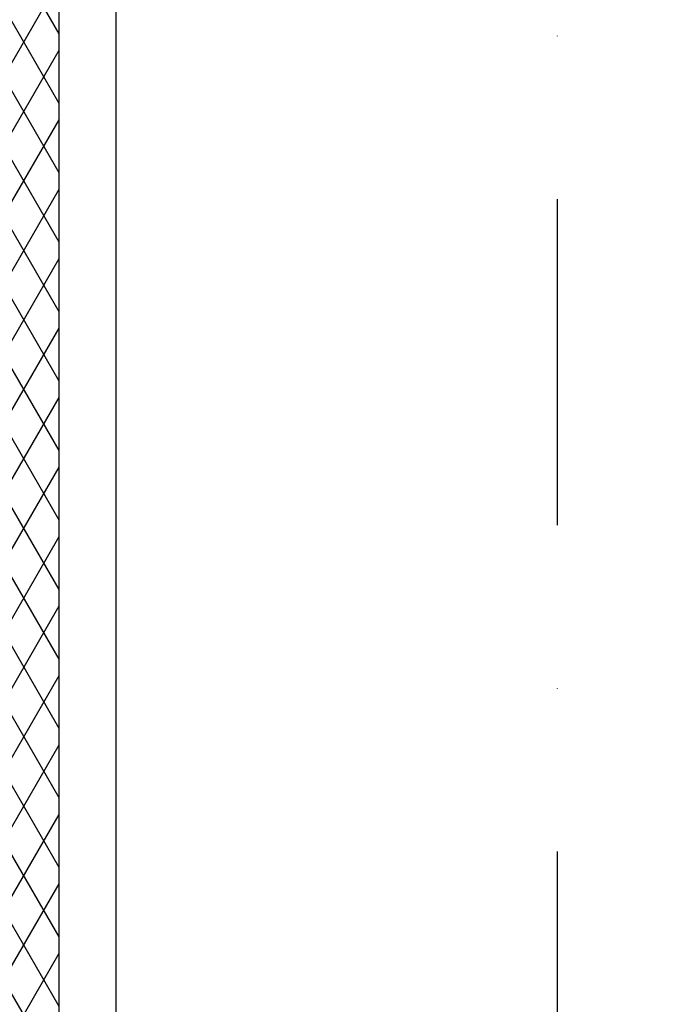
# Model space of a CAD drawing. Header units: millimetres. Extents: x -32221 to 212500, y 31663 to 93766.
# Tile 146 of 256: x 25746 to 27001, y 48461 to 50378. Entities that reach past the tile are written whole.
import ezdxf

# ---------------------------------------------------------------- set-up
doc = ezdxf.new("R2010")
doc.units = ezdxf.units.MM
doc.linetypes.add('DASHDOTX2', pattern=[50.8, 25.4, -12.7, 0, -12.7])
doc.layers.add('osie', color=250, linetype='Continuous')
doc.layers.add('Sciany', color=250, linetype='Continuous')

msp = doc.modelspace()

# ---------------------------------------------------------------- hatches: boundary and pattern name
at = {"layer": 'Sciany', "transparency": 33554687}
h = msp.add_hatch(dxfattribs=at)
h.set_pattern_fill('DIAMONDS', color=256, scale=21.298246, style=0)
h.set_pattern_definition([(60, (11230.126, 27072.76), (-58.56231, 33.81097), []), (120, (11230.126, 27072.76), (-58.56231, -33.81097), [])])
h.paths.add_polyline_path([(25207.296, 62052.787), (16004.646, 62062.25), (16004.646, 61960.019), (25207.19, 61950.599)])
h.paths.add_polyline_path([(27001.174, 59450.093), (26993.104, 62050.95), (26399.997, 62051.56), (26399.89, 61949.228), (26890.873, 61948.719), (26898.583, 59463.521)])
h.paths.add_polyline_path([(25822.508, 47649.75), (25822.508, 50675.258), (25717.502, 50684.438), (25720.277, 47649.62)])
h.paths.add_polyline_path([(26684.877, 47841.043), (26694.389, 47841.033), (26890.873, 47840.829), (26898.583, 45355.632), (27001.174, 45342.204), (26993.104, 47943.061), (26703.598, 47943.33), (26684.888, 47943.347), (26684.922, 47884.562)])
h.paths.add_polyline_path([(15976.788, 33439.499), (25822.508, 33439.499), (25822.508, 36567.368), (25717.502, 36576.548), (25720.277, 33541.73), (15976.878, 33529.807)])

# ---------------------------------------------------------------- linework, layer by layer
at = {"layer": 'osie', "linetype": 'DASHDOTX2', "ltscale": 25}
msp.add_line((26792.525, 62730.045), (26792.525, 33019.002), dxfattribs=at)
at = {"layer": 'Sciany'}
for p, q in [((25822.508, 47649.75), (25822.508, 50675.258)), ((25933.259, 47649.75), (25933.259, 50665.575))]:
    msp.add_line(p, q, dxfattribs=at)

doc.saveas('drawing.dxf')
